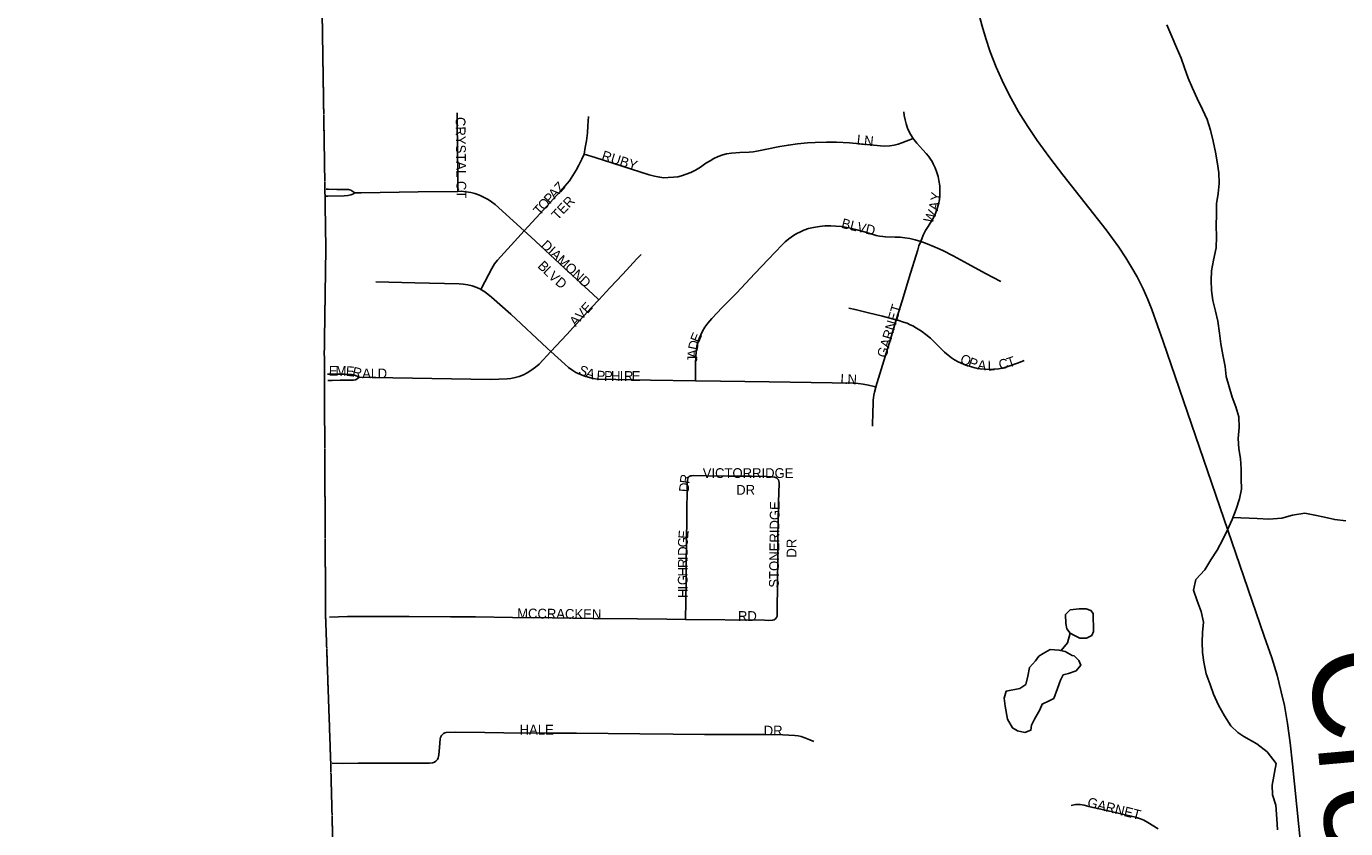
# Model space of a CAD drawing. Header units: feet. Extents: x 2113747 to 2516209, y 960708 to 1356798.
# Tile 130 of 206: x 2271826 to 2278579, y 1176686 to 1180789. Entities that reach past the tile are written whole.
import ezdxf

# ---------------------------------------------------------------- set-up
doc = ezdxf.new("R2010")
doc.units = ezdxf.units.FT
doc.header["$LTSCALE"] = 50
doc.header["$MEASUREMENT"] = 0
doc.linetypes.add('OhDOT_USTN3', pattern=[0.22, 0.165, -0.055])
doc.linetypes.add('rr2', pattern=[0])
for name, color, linetype in [('0_Xref', 7, 'Continuous'), ('GM_X_Adjacent_County', 251, 'OhDOT_USTN3'), ('GM_X_City_Street', 251, 'Continuous'), ('GM_X_City_Street_Text', 251, 'Continuous'), ('GM_X_County', 251, 'OhDOT_USTN3'), ('GM_X_Minor_Lake', 5, 'Continuous'), ('GM_X_Minor_River', 5, 'Continuous'), ('GM_X_Minor_River_Text', 5, 'Continuous'), ('GM_X_Rail_Line', 251, 'rr2')]:
    doc.layers.add(name, color=color, linetype=linetype)
doc.styles.add('Styledgn030', font='dgn030.shx')
doc.styles.add('Styledgn031', font='dgn031.shx')

# ---------------------------------------------------------------- blocks, each defined once
blk = doc.blocks.new('POR')
at = {"layer": 'GM_X_Adjacent_County', "flags": 128}
blk.add_lwpolyline([(2192629.9, 1167519.5), (2192631.2, 1170403.5), (2192632.8, 1173672.8), (2192633.8, 1175629.5), (2192671.1, 1181169.3), (2192669.3, 1184775.1), (2192667.8, 1187766.9), (2192660.9, 1188884.7), (2192638, 1192623.1), (2192637, 1192687), (2192624.5, 1194837.8), (2192737.6, 1194839.7), (2198605.6, 1194974.2), (2199009.7, 1194982.8), (2204631.8, 1195039.6), (2205347.9, 1195050.5), (2205386.6, 1195051.1), (2205910.4, 1195059.1), (2205996.9, 1195060.4), (2208466.7, 1195086.6), (2214754.4, 1195227), (2218436, 1195308), (2224284, 1195428.9), (2225752.4, 1195457.9), (2225462.4, 1195534.2), (2225401.5, 1195595.2), (2225364.4, 1195690.5), (2225385.6, 1195870.7), (2225422.7, 1195968.7), (2225454.5, 1196101.2), (2225555.1, 1196175.4), (2225730, 1196146.2), (2225936.7, 1196103.9), (2226103.6, 1195950.2), (2226196.3, 1195762.1), (2226318.2, 1195778), (2226413.6, 1195876), (2226477.1, 1196119.8), (2226432.1, 1196339.7), (2226254.6, 1196527.8), (2226111.5, 1196633.7), (2226016.1, 1196776.8), (2225706.3, 1197037.8), (2225597.5, 1197214), (2225541.9, 1197428.6), (2225549.8, 1197574.3), (2225533.9, 1197682.9), (2225510.1, 1197751.8), (2225433.3, 1197823.4), (2225319.3, 1197810.1), (2225163, 1197849.8), (2225022.6, 1197884.3), (2224866.2, 1197995.8), (2224773.6, 1198237.6), (2224766.2, 1198416.3), (2224818.6, 1198832.8), (2224831.8, 1198917.6), (2224868.9, 1199050.1), (2224916.6, 1199124.2), (2224988.2, 1199164), (2225078.2, 1199177.2), (2225210.7, 1199142.8), (2225361.7, 1199058), (2225454.5, 1198986.5), (2225541.9, 1198975.9), (2225626.7, 1199020.9), (2225653.2, 1199068.6), (2225634.6, 1199164), (2225576.3, 1199317.6), (2225558.1, 1199409.1), (2225502.1, 1199640.9), (2225359.1, 1199810.4), (2225210.7, 1199887.3), (2225033.2, 1199916.4), (2224903.4, 1199927), (2224733.8, 1199887.3), (2224588.1, 1199836.9), (2224426.5, 1199852.8), (2224304.6, 1199924.4), (2224140.3, 1200009.2), (2224033.1, 1200099.2), (2223933.7, 1200223.8), (2223870.1, 1200324.4), (2223843.6, 1200456.9), (2223875.4, 1200570.8), (2223989.3, 1200713.9), (2224135, 1200891.4), (2224264.9, 1201013.3), (2224315.2, 1201058.3), (2224325.8, 1201095.4), (2224307.2, 1201143.1), (2224270.1, 1201185.5), (2224190.7, 1201257), (2224050.2, 1201262.3), (2223875.4, 1201254.4), (2223719.1, 1201259.7), (2223624.4, 1201296.8), (2223554.8, 1201352.4), (2223464.7, 1201458.4), (2223422.3, 1201569.7), (2223427.6, 1201646.5), (2223462.1, 1201752.5), (2223552.1, 1201842.6), (2223692.6, 1201903.5), (2223840.9, 1201967.1), (2223893.9, 1201998.9), (2223939, 1202043.9), (2223962.8, 1202134), (2223909.8, 1202269.1), (2223851.5, 1202340.7), (2223774.7, 1202356.6), (2223692.6, 1202348.6), (2223578.6, 1202303.6), (2223491.2, 1202258.5), (2223382.6, 1202226.8), (2223303.1, 1202247.9), (2223247.5, 1202300.9), (2223215.7, 1202377.8), (2223197.1, 1202483.7), (2223244.8, 1202642.7), (2223353.4, 1202799), (2223454.1, 1202942.1), (2223462.1, 1203018.9), (2223462.1, 1203064), (2223390.5, 1203188.5), (2223235.7, 1203282.8), (2223181.3, 1203339.3), (2223130.4, 1203395.8), (2223116.3, 1203463.6), (2223153, 1203562.4), (2223226.5, 1203633.1), (2223288.6, 1203695.2), (2223316.9, 1203765.9), (2223297.1, 1203887.3), (2223251.9, 1203949.5), (2223175.6, 1203974.9), (2223085.2, 1203955.1), (2223006.1, 1203918.4), (2222935.5, 1203853.4), (2222850.7, 1203698), (2222740.6, 1203607.6), (2222675.6, 1203593.5), (2222616.2, 1203610.5), (2222559.7, 1203698), (2222463.7, 1204073.8), (2222458, 1204285.7), (2222497.6, 1204359.1), (2222596.5, 1204452.4), (2222805.5, 1204585.1), (2222929.8, 1204675.6), (2222992, 1204740.5), (2223006.1, 1204788.6), (2222972.2, 1204847.9), (2222910.1, 1204912.9), (2222760.3, 1204955.2), (2222599.3, 1204969.4), (2222480.6, 1205008.9), (2222404.4, 1205076.7), (2222263.1, 1205240.6), (2222181.2, 1205336.6), (2222079.5, 1205407.3), (2221966.5, 1205441.2), (2221881.7, 1205472.2), (2221797, 1205516.5), (2221703.7, 1205619.2), (2221630.3, 1205687), (2221562.5, 1205698.3), (2221463.6, 1205681.3), (2221311, 1205613.5), (2221195.2, 1205576.8), (2221070.9, 1205582.4), (2220859, 1205622), (2220743.2, 1205681.3), (2220576.5, 1205822.6), (2220455, 1205944), (2220302.4, 1206023.1), (2220181, 1206074), (2220090.6, 1206150.3), (2220048.2, 1206308.5), (2220039.7, 1206483.6), (2219974.7, 1206616.4), (2219935.2, 1206709.7), (2219898.5, 1206817), (2219906.9, 1206918.7), (2220005.8, 1207031.7), (2220152.7, 1207136.3), (2220291.1, 1207226.7), (2220373.1, 1207288.8), (2220421.9, 1207378.1), (2220410.9, 1207565.9), (2220407.2, 1207760.7), (2220339.7, 1208008), (2220291, 1208255.3), (2220324.8, 1208431.4), (2220444.6, 1208768.6), (2220470.9, 1208944.7), (2220422.2, 1209154.5), (2220328.5, 1209281.8), (2220103.7, 1209491.7), (2219826.5, 1209709), (2219691.6, 1209851.3), (2219429.3, 1210203.5), (2219283.2, 1210473.3), (2219245.7, 1210694.3), (2219320.7, 1211065.2), (2219356.9, 1211201.2), (2219410.6, 1211402.4), (2219451.8, 1211743.4), (2219388.1, 1211971.9), (2219215.8, 1212230.4), (2219028.4, 1212466.5), (2218661.3, 1212777.4), (2218365.3, 1213088.4), (2218207.9, 1213346.9), (2218114.2, 1213710.3), (2218088, 1214032.6), (2218118, 1214403.5), (2218200.4, 1214647), (2218372.8, 1214973), (2218440.2, 1215096.6), (2218541.4, 1215411.3), (2218635, 1215696.1), (2218743.7, 1215898.4), (2218886.1, 1216149.4), (2219047.2, 1216370.4), (2219095.9, 1216516.6), (2219144.6, 1216741.4), (2219144.6, 1216921.2), (2219118.3, 1217142.2), (2219133.3, 1217333.3), (2219144.6, 1217520.7), (2219065.9, 1217816.6), (2219058.4, 1218048.9), (2219054.6, 1218326.2), (2219075.1, 1218515), (2219103.6, 1218655.5), (2219090, 1218753.5), (2219032.2, 1218921.9), (2218878.6, 1219180.4), (2218788.6, 1219296.6), (2218691.2, 1219360.2), (2218575.1, 1219379), (2218297.8, 1219382.7), (2217968.1, 1219292.8), (2217739.6, 1219274.1), (2217544.8, 1219307.8), (2217436.1, 1219296.6), (2217237.5, 1219296.6), (2217140.1, 1219345.3), (2217039, 1219457.7), (2216781, 1219756.6), (2216623.1, 1220057.1), (2216570, 1220251), (2216533.2, 1220570.4), (2216540.7, 1220686.5), (2216551.9, 1220843.9), (2216668.1, 1220915.1), (2216847.9, 1220915.1), (2217027.7, 1220836.4), (2217394.9, 1220686.5), (2217522.3, 1220769), (2217675.9, 1220956.3), (2217732.1, 1221094.9), (2217720.9, 1221244.8), (2217683.4, 1221394.7), (2217559.6, 1221466.3), (2217447.4, 1221394.7), (2217323.7, 1221398.4), (2217147.6, 1221465.8), (2216990.3, 1221615.7), (2216922.8, 1221671.9), (2216776.7, 1221754.3), (2216638.1, 1221784.3), (2216499.5, 1221758.1), (2216364.6, 1221701.9), (2216282.2, 1221679.4), (2216188.5, 1221761.8), (2216154.8, 1221904.2), (2216195, 1221993.3), (2217854.6, 1222013.8), (2218902.3, 1222026.2), (2221110.2, 1222044.8), (2224969.7, 1222054.4), (2226270.9, 1222054.4), (2227184.2, 1222047.2), (2228798.4, 1222028), (2230481.2, 1221983), (2231335, 1221970.9), (2233013.3, 1221964.2), (2233375.5, 1221985.7), (2235298.9, 1222030.3), (2235886, 1222018.9), (2238008.6, 1221951.6), (2239797.9, 1221947.1), (2240042.3, 1221946.5), (2240473.1, 1221945.4), (2240926.8, 1221944.3), (2242478.9, 1221940.4), (2243220.1, 1221938.8), (2246206.9, 1221908.5), (2259652.5, 1221764.6), (2265464.6, 1221710.9), (2271661.6, 1221657), (2271878.3, 1221655.1), (2272245.5, 1221652), (2272941.3, 1221646.2), (2272946, 1221095.4), (2272949.1, 1220734.4), (2272952.1, 1220381.2), (2272955.4, 1219996), (2272959.4, 1219526.6), (2272961.9, 1219224.8), (2272968.2, 1218487.3), (2272977.4, 1217406), (2272974.8, 1216501), (2272990.9, 1215563.4), (2273071.2, 1206556.1), (2273192.8, 1198453.5), (2273152, 1195400.2), (2273227.8, 1192712.3), (2273176, 1191452.9), (2273163.7, 1190519), (2273216.2, 1187364.3), (2273321.3, 1182083.5), (2273359.1, 1179653.6), (2273351.3, 1179125), (2273357.7, 1177775.8), (2273384.1, 1177023.3), (2273394.3, 1176620.2), (2273391.7, 1176176.2), (2273414.8, 1174719.8), (2273428, 1173103.9), (2273425.8, 1173043.6), (2273462.1, 1168895.5), (2273464.5, 1168621), (2273485.8, 1167056), (2273539.3, 1163371.7), (2273559.6, 1160545.6), (2273585.4, 1158808.2), (2273596.3, 1155295.4), (2273631.6, 1150488), (2273636.5, 1149823), (2273644.5, 1148717.3), (2273648.4, 1148193.1), (2273652, 1147705.5), (2273706.6, 1144116.6), (2273707.6, 1143905.8), (2273727.1, 1137671.6), (2273735.1, 1134958.5), (2273761.9, 1131307.3), (2273776.3, 1128907.7), (2273781.7, 1128012.6), (2273782.4, 1127896.3), (2273784.2, 1127598.8), (2273791.5, 1126394.8), (2273793.6, 1126045), (2273794.2, 1125937.8), (2273799.7, 1125028), (2273809.4, 1124393.2), (2273866, 1121326.5), (2273859.4, 1119169.8), (2273876.6, 1118816.7), (2273877.6, 1116829.3), (2273844.6, 1115019.5), (2273847.8, 1114656.2), (2273851, 1114280.8), (2273852.3, 1114201.4), (2273856.5, 1113636.4), (2273857.2, 1113574.9), (2273859.5, 1113280.7), (2273861.4, 1113068.9), (2273868, 1112293.9), (2273872.2, 1111793.8), (2273877.5, 1111173.5), (2273881.1, 1110747.6), (2273883.9, 1110420.3), (2273884.8, 1110318.2), (2273888.6, 1109866.3), (2273890, 1109707.5), (2273891.8, 1109492.1), (2273890.4, 1108659.3), (2273894.8, 1107881.1), (2273927.6, 1105260.2), (2273922.8, 1103968.8), (2273943.7, 1101977.2), (2274002.6, 1096381.5), (2274018.6, 1094549.4), (2274044.9, 1093010.2), (2274048.7, 1092052.6), (2274067.2, 1090515.4), (2273842.4, 1090510.7), (2272585.3, 1090487.3), (2271751, 1090471.4), (2270733.1, 1090435.2), (2268200, 1090404.7), (2267777.9, 1090417.9), (2267760.3, 1089303.9), (2267673.8, 1087761.6), (2267628.1, 1085889.8), (2267594, 1084591.7), (2267582.7, 1084034.8), (2267570.3, 1083741), (2267407.2, 1076550.8), (2267310.2, 1072879), (2267224, 1068545.6), (2267218.3, 1067679.9), (2267123.1, 1064546.5), (2267119.1, 1064405.2), (2267104.5, 1064277.9), (2267008.7, 1060529.1), (2266029.7, 1060557.9), (2264763.9, 1060590.1), (2264178.8, 1060604.7), (2263522.7, 1060622.5), (2262904.9, 1060648.5), (2262577.6, 1060658), (2262494, 1060660.5), (2262467.7, 1060661.6), (2262069.3, 1060670.2), (2259905, 1060723.2), (2259350.2, 1060738.4), (2254917, 1060859.8), (2252021.6, 1060939.2), (2251064.1, 1060965.4), (2247613.1, 1061077.2), (2245772.7, 1061157), (2240478.8, 1061338.5), (2240258.8, 1061346.5), (2239174.2, 1061389.9), (2237828.1, 1061435.5), (2234872.6, 1061543.7), (2228637.7, 1061772), (2226856.4, 1061837.2), (2226221.3, 1061860.2), (2224371, 1061928), (2218716.2, 1062135.2), (2216024.1, 1062233.7), (2214252.3, 1062298.5), (2212077.5, 1062441.6), (2210447.7, 1062486), (2205425.9, 1062621.2), (2204591.8, 1062651.7), (2204074.2, 1062670.6), (2204061.3, 1063896.1), (2204018.7, 1067962.2), (2204017.8, 1068050.4), (2203986, 1071081.2), (2203969.1, 1073268.3), (2203919.7, 1078642.6), (2203897.5, 1079534.1), (2203924.1, 1083121.6), (2203902.3, 1084169), (2203923.9, 1085136.9), (2203915.9, 1085866.3), (2203909.3, 1086297.6), (2203904.8, 1086751.9), (2203874, 1089335.2), (2203868.8, 1089766.1), (2203327, 1089754.3), (2199689.1, 1089719.7), (2199501.9, 1089724.5), (2198608.4, 1089725.7), (2198226.9, 1089714.9), (2197797.6, 1089712.6), (2197121.5, 1089708), (2195423.4, 1089702.7), (2195255.6, 1089694.6), (2194546.9, 1089678.2), (2193306.3, 1089676.1), (2192605.8, 1089671.9), (2192619.6, 1092103.3), (2192625.3, 1092537.8), (2192655.8, 1094119.7), (2192658.9, 1095336.3), (2192658, 1095922.6), (2192588.6, 1099321.9), (2192674.5, 1103192.8), (2192654.8, 1107795.5), (2192654.1, 1108034.1), (2192653, 1108439.7), (2192666.1, 1108661.5), (2192655.7, 1108900), (2192656.8, 1109082.6), (2192653.9, 1109924.3), (2192636.4, 1110046.8), (2192644.4, 1110728.7), (2192636.8, 1111737.7), (2192634.1, 1112042.6), (2192629.5, 1112563.6), (2192567, 1113876.2), (2192570.8, 1115766.5), (2192562.7, 1116200.3), (2192562.2, 1116521.2), (2192561.7, 1116842), (2192568.4, 1119398.8), (2192556.7, 1120002.2), (2192551.5, 1123337.2), (2192552.2, 1123393.2), (2192559.7, 1126775.7), (2192557.3, 1127768), (2192541.4, 1130026.9), (2192543.4, 1132645.5), (2192543.5, 1135846.7), (2192542.4, 1136084.5), (2192539.5, 1136744.2), (2192530.1, 1137575), (2192539.4, 1140482.2), (2192538.9, 1143380.8), (2192552.3, 1147211.2), (2192555.8, 1148675.9), (2192557.2, 1148924), (2192558, 1149453.5), (2192561.9, 1150576.9), (2192568.8, 1152460.6), (2192570.2, 1152862.8), (2192571.3, 1153175.8), (2192574.9, 1154176.3), (2192587.8, 1155252.3), (2192594.1, 1158494.9), (2192604.3, 1162456.4), (2192620.3, 1166969.1), (2192629.9, 1167519.5)], dxfattribs=at)
at = {"layer": 'GM_X_City_Street', "flags": 128}
for points in [[(2276365, 1180216), (2276354, 1180233.8), (2276346.4, 1180246.7), (2276337, 1180267.8), (2276329.2, 1180290.1), (2276324.1, 1180310.6), (2276320.1, 1180332.6), (2276318.2, 1180352.5)], [(2274035.5, 1179944.9), (2274035.3, 1179962.5), (2274034.6, 1180027.5), (2274032.9, 1180168.8), (2274031.5, 1180294.5), (2274031.6, 1180347)], [(2274680.9, 1180135.4), (2274686.8, 1180169.9), (2274692.7, 1180203.2), (2274697.6, 1180244.6), (2274700.5, 1180280.7), (2274703.1, 1180328.2)], [(2274680.9, 1180135.4), (2274737.2, 1180117.5), (2275013.3, 1180030.2), (2275041.8, 1180022.6), (2275068.2, 1180017.2), (2275090, 1180014.7), (2275111.6, 1180015.3), (2275138.2, 1180016.7), (2275161, 1180019.9), (2275179.9, 1180025.1), (2275203, 1180032.3), (2275227.4, 1180042), (2275251.6, 1180054.1), (2275276.3, 1180068.7), (2275303.9, 1180088.7), (2275325.8, 1180101.9), (2275345.8, 1180113.3), (2275367.5, 1180122.7), (2275390.7, 1180131.2), (2275410.5, 1180137), (2275434.8, 1180140.7), (2275478.9, 1180144.2), (2275526.2, 1180145.3), (2275546.6, 1180147.4), (2275565.5, 1180150.7), (2275607.4, 1180159.5), (2275682.5, 1180173.6), (2275727.1, 1180181.9), (2275772.7, 1180187.7), (2275823.7, 1180192.6), (2275863.9, 1180194.8), (2275921.6, 1180197), (2275973.3, 1180196.1), (2276039.1, 1180193.6), (2276199, 1180177.4), (2276220.8, 1180176.4), (2276245.6, 1180178.4), (2276268.4, 1180181.6), (2276288.3, 1180186.3), (2276308.1, 1180192.7), (2276330.3, 1180201.1), (2276365, 1180216)], [(2276403.8, 1179688.6), (2276417.1, 1179721.6), (2276428.6, 1179743.9), (2276442.1, 1179765.9), (2276466.2, 1179804.8), (2276474.1, 1179819.2), (2276482, 1179837.2), (2276489, 1179857.2), (2276495.5, 1179879.1), (2276500.1, 1179903.5), (2276502, 1179928), (2276502.7, 1179951.9), (2276501.1, 1179973.9), (2276497.6, 1180000.1), (2276493.1, 1180020.8), (2276486.6, 1180042.2), (2276478.2, 1180064.5), (2276467.7, 1180086.1), (2276461.9, 1180097.1), (2276454.2, 1180109.5), (2276443.2, 1180125), (2276431.4, 1180138.7), (2276415.3, 1180157.5), (2276399.2, 1180174), (2276383.4, 1180191.4), (2276370, 1180207.9), (2276365, 1180216)], [(2274374.4, 1179743.4), (2274456, 1179831.3), (2274559.2, 1179943.7), (2274583.1, 1179971.3), (2274605.9, 1179999.3), (2274623.5, 1180025.4), (2274640.5, 1180053.4), (2274654.2, 1180078.8), (2274669.2, 1180110), (2274680.9, 1180135.4)], [(2273360.4, 1179955.7), (2273372.9, 1179955.5), (2273415.3, 1179954.8), (2273443.2, 1179954.4), (2273464.1, 1179954.1), (2273475.6, 1179953.6), (2273486.5, 1179951), (2273497.4, 1179944.5), (2273507.8, 1179936.6)], [(2273360.8, 1179920.1), (2273364.9, 1179920.2), (2273369, 1179920.3), (2273453.4, 1179922.2), (2273471.9, 1179923.5), (2273486.9, 1179926.7), (2273496.5, 1179930.6), (2273507.8, 1179936.6)], [(2273507.8, 1179936.6), (2273539.5, 1179937), (2273831.6, 1179942.8), (2274035.5, 1179944.9)], [(2274035.5, 1179944.9), (2274051.8, 1179945.1), (2274076.6, 1179943.2), (2274101.3, 1179938.7), (2274120.9, 1179933.5), (2274145, 1179925), (2274169.8, 1179913.9), (2274190.8, 1179903.1), (2274207.5, 1179891.7), (2274226.5, 1179878.5), (2274374.4, 1179743.4)], [(2275251.3, 1178975.8), (2275251, 1179006.9), (2275250.7, 1179063.1), (2275252.4, 1179098.3), (2275254, 1179123.7), (2275258.7, 1179152.8), (2275262.9, 1179171), (2275270.1, 1179193), (2275278.8, 1179211.8), (2275287.7, 1179230), (2275299.3, 1179249.6), (2275314.2, 1179270.7), (2275335.2, 1179294.8), (2275387, 1179350.4), (2275460.9, 1179424.5), (2275555.1, 1179524.8), (2275623.4, 1179596.4), (2275695.1, 1179671.6), (2275710.7, 1179686), (2275729.2, 1179701.3), (2275753.5, 1179719.6), (2275770.4, 1179729.6), (2275788.2, 1179738.7), (2275806.5, 1179746.5), (2275829.9, 1179754.3), (2275856, 1179760.8), (2275886.1, 1179765.9), (2275913.8, 1179768.1), (2275944.4, 1179768.8), (2275969.3, 1179767.3), (2275999.2, 1179765.1), (2276036.2, 1179759), (2276070.9, 1179750.7), (2276110.2, 1179739.9), (2276160.8, 1179724.6), (2276176.5, 1179719.4), (2276193.1, 1179715.5), (2276209.5, 1179713.3), (2276223.8, 1179712.9), (2276273.7, 1179711.5), (2276298, 1179710.2), (2276322.2, 1179708), (2276347.5, 1179704.1), (2276376.2, 1179697.3), (2276403.8, 1179688.6)], [(2274152.3, 1179443.4), (2274155.8, 1179450.1), (2274208.4, 1179551.1), (2274222.1, 1179573.5), (2274238, 1179593.5), (2274341.3, 1179707.3), (2274374.4, 1179743.4)], [(2274374.4, 1179743.4), (2274408.2, 1179712.4), (2274581.3, 1179551.9), (2274726, 1179418.7), (2274753.2, 1179393.2), (2274756.4, 1179390.2)], [(2276279.2, 1179288.1), (2276309, 1179385.6), (2276352.3, 1179527.1), (2276380.3, 1179618.4), (2276388.5, 1179645.3), (2276395.2, 1179666.1), (2276403.8, 1179688.6)], [(2276403.8, 1179688.6), (2276428.8, 1179680.8), (2276478, 1179659.9), (2276517.3, 1179642), (2276569.4, 1179615), (2276646, 1179574.3), (2276736.1, 1179525.5), (2276813.3, 1179483.7)], [(2274756.4, 1179390.2), (2274813.3, 1179451), (2274878.5, 1179520.6), (2274951.8, 1179599), (2274972.6, 1179621.2)], [(2273614.4, 1179481.9), (2273814.2, 1179477.3), (2274040.8, 1179472.3), (2274062.4, 1179470.5), (2274085.4, 1179467.7), (2274108.1, 1179461.9), (2274131.9, 1179452.7), (2274151.2, 1179444), (2274152.3, 1179443.4)], [(2274152.3, 1179443.4), (2274167.8, 1179434.5), (2274188.3, 1179419.9), (2274207.7, 1179404.4), (2274305.3, 1179316.3), (2274492.6, 1179142.2), (2274510.7, 1179125.7)], [(2274510.7, 1179125.7), (2274592.2, 1179213.3), (2274641.2, 1179266.1), (2274719.3, 1179350.5), (2274756.4, 1179390.2)], [(2276036.1, 1179348.3), (2276067.9, 1179340.5), (2276137.5, 1179323.5), (2276208, 1179306.2), (2276279.2, 1179288.1)], [(2276174.3, 1178945.7), (2276248.8, 1179188.8), (2276279.2, 1179288.1)], [(2276279.2, 1179288.1), (2276287.4, 1179286.1), (2276315.8, 1179276.7), (2276334.1, 1179270.1), (2276350.2, 1179263.1), (2276363.2, 1179257), (2276382.5, 1179245.8), (2276407.5, 1179230.1), (2276430.8, 1179213.1), (2276453.5, 1179193.6), (2276469.2, 1179178.3), (2276525.1, 1179122.4), (2276543.8, 1179107.1), (2276561.6, 1179093.3), (2276577.6, 1179083.2), (2276595.4, 1179073.7), (2276608.2, 1179067.6), (2276625.8, 1179059.3), (2276643.6, 1179053.3), (2276658, 1179048.7), (2276680.5, 1179042.8), (2276707.5, 1179037.6), (2276732.2, 1179035.4), (2276756.5, 1179034.2), (2276776.9, 1179034.9), (2276803.1, 1179037.7), (2276823.2, 1179041.1), (2276834.3, 1179043.6), (2276850.3, 1179048.4), (2276904.2, 1179067.4), (2276934.1, 1179079.2)], [(2273529.1, 1178993.8), (2273702.7, 1178992), (2274202.2, 1178983.1), (2274286.9, 1178986.6), (2274306.4, 1178988.3), (2274328.5, 1178992.2), (2274348.6, 1178998), (2274370.2, 1179007.1), (2274390.2, 1179016.7), (2274408.7, 1179028), (2274432.8, 1179045.5), (2274451.1, 1179061.6), (2274510.7, 1179125.7)], [(2274510.7, 1179125.7), (2274581.7, 1179060.4), (2274601.9, 1179043.5), (2274622.6, 1179028.5), (2274639.1, 1179018.8), (2274662.1, 1179007.5), (2274684, 1178999.6), (2274702.6, 1178994), (2274726.7, 1178987.8), (2274749.6, 1178984.7), (2274844.2, 1178981.9), (2275021.5, 1178979.1), (2275251.3, 1178975.8)], [(2273368.3, 1179009.6), (2273374.1, 1179009.6), (2273455.7, 1179010.6), (2273473.1, 1179009.1), (2273490, 1179008.3), (2273506.1, 1179005.2), (2273519.1, 1179000), (2273529.1, 1178993.8)], [(2273368.5, 1178977.5), (2273391, 1178978), (2273432.7, 1178978.8), (2273455.7, 1178978.6), (2273481.3, 1178978.7), (2273500, 1178978.7), (2273510.9, 1178981.8), (2273520, 1178986.6), (2273529.1, 1178993.8)], [(2275251.3, 1178975.8), (2275379.3, 1178974), (2275628.4, 1178970.4), (2276057.6, 1178963.7), (2276083.9, 1178961.8), (2276110.2, 1178958.7), (2276136.6, 1178953.9), (2276165.9, 1178947.4), (2276174.3, 1178945.7)], [(2276157.4, 1178743.9), (2276158.7, 1178819.3), (2276159.9, 1178854.1), (2276160.9, 1178876.6), (2276162.4, 1178889.6), (2276164.4, 1178902.5), (2276167.2, 1178918.2), (2276173.8, 1178943.8), (2276174.3, 1178945.7)], [(2275199.8, 1177755.3), (2275200, 1177763.1), (2275202.1, 1177840.9), (2275203.4, 1177958.7), (2275204.3, 1178033.3), (2275205.7, 1178154.4), (2275206.9, 1178275.6), (2275208.4, 1178452.3), (2275209.8, 1178467.5), (2275211.3, 1178474.2), (2275214.1, 1178481), (2275219.3, 1178487.1)], [(2275219.3, 1178487.1), (2275224.9, 1178489.7), (2275231.4, 1178490.5), (2275240.3, 1178490.9), (2275308.6, 1178489.7), (2275419.6, 1178488.9), (2275537.3, 1178487.5), (2275615.8, 1178485.9), (2275629.7, 1178485.6), (2275641, 1178484.7), (2275655.7, 1178482.5), (2275665.9, 1178479.6)], [(2275661.3, 1177759.4), (2275666.2, 1177765.3), (2275668.9, 1177772.5), (2275669.5, 1177779.5), (2275671.5, 1177958.8), (2275672.3, 1178057), (2275673.3, 1178184.6), (2275673.7, 1178250.1), (2275676.8, 1178354.9), (2275679.1, 1178452), (2275677.4, 1178463.4), (2275675.3, 1178469.1), (2275671.8, 1178474.7), (2275665.9, 1178479.6)], [(2273378.4, 1177767.8), (2273470.1, 1177770.5), (2273785.7, 1177770.1), (2273996.9, 1177768.8), (2274125.5, 1177768.1), (2274315.3, 1177766), (2274519.8, 1177763.7), (2274725.7, 1177760.1), (2274954.6, 1177758), (2275105.3, 1177756.2), (2275199.8, 1177755.3)], [(2275199.8, 1177755.3), (2275603.9, 1177751.2), (2275624.2, 1177750.4), (2275646.1, 1177751.5), (2275654.5, 1177754.3), (2275661.3, 1177759.4)], [(2273391.3, 1177019.6), (2273445.5, 1177018.9), (2273524.9, 1177019.6), (2273684.5, 1177020.7), (2273751.6, 1177020.4), (2273890, 1177019.8), (2273904.7, 1177022), (2273915, 1177025.9), (2273922.8, 1177030.7), (2273930.1, 1177038.6), (2273934, 1177047.4), (2273936.5, 1177054.7), (2273937.8, 1177063.1), (2273941.1, 1177101.3), (2273944.7, 1177144.8), (2273946.8, 1177151.9), (2273950.7, 1177161.7), (2273955.6, 1177167), (2273961, 1177172.6), (2273967.8, 1177175.8), (2273974.9, 1177177.8), (2274024.1, 1177178.6), (2274172.5, 1177176.9), (2274270.5, 1177175.8), (2274496.1, 1177174), (2274642.7, 1177173.3), (2274967, 1177170), (2275137.3, 1177167.9), (2275298, 1177166.7), (2275602.4, 1177166.3), (2275697.7, 1177165.5), (2275760, 1177161.9), (2275776, 1177160.1), (2275791.6, 1177157.5), (2275811.2, 1177150.3), (2275835.9, 1177139.9), (2275857.4, 1177130.8)], [(2277619.8, 1176685), (2277567.2, 1176717.6), (2277546.7, 1176728.2), (2277528.6, 1176735.6), (2277504.2, 1176743.9), (2277481.6, 1176749.5), (2277363.5, 1176776.1), (2277265.4, 1176798.7), (2277241.5, 1176804.8), (2277230.2, 1176807.4), (2277219.8, 1176808.7), (2277207.2, 1176809.1), (2277195.9, 1176808.3), (2277173.7, 1176804.4)]]:
    blk.add_lwpolyline(points, dxfattribs=at)
at = {"layer": 'GM_X_County', "flags": 128}
blk.add_lwpolyline([(2353397.3, 1222450.6), (2356857.8, 1222526.2), (2358764.2, 1222567.9), (2364179.8, 1222723), (2365829.3, 1222755.4), (2369644.5, 1222836), (2372194.3, 1222881.1), (2374472.3, 1222923.6), (2379690, 1223029.2), (2379735.3, 1219825.9), (2379742.5, 1219374.1), (2379833.5, 1216178.2), (2380013.7, 1209139.3), (2380002.9, 1203412.7), (2380022.1, 1202248.7), (2380179.5, 1195355.7), (2380181.1, 1194352.1), (2380358.7, 1187411.8), (2380412.2, 1186569.4), (2380419, 1184192.9), (2380463.4, 1181822.8), (2380682.1, 1170162.6), (2380745.6, 1166807.5), (2380770.9, 1165044.4), (2380823.5, 1161381.7), (2380824.4, 1161039), (2380878.4, 1157551.6), (2380892.1, 1156694), (2381025.8, 1152330.2), (2381034.1, 1152022.9), (2381157.7, 1145149.6), (2381235.2, 1140057.3), (2381268.9, 1137567.7), (2381333.6, 1132856.3), (2381336.2, 1132676.3), (2381342.7, 1132209.7), (2381380.2, 1130882.5), (2381387.9, 1130504.3), (2381408.6, 1129490.6), (2381421.5, 1128859.1), (2381523.9, 1123852.6), (2381544, 1122871.8), (2381624.1, 1118858), (2381679.2, 1116097), (2382044.1, 1104151.5), (2382074.4, 1096083.3), (2382125.5, 1091786.6), (2380307.4, 1091765.7), (2379220.6, 1091753.5), (2378988.2, 1091750.9), (2374063.3, 1091695.8), (2368828.8, 1091636.7), (2365146.5, 1091594.1), (2364291.2, 1091584.2), (2363494.4, 1091575), (2360810.6, 1091544.4), (2360599, 1091542), (2358847.6, 1091522.2), (2355371.4, 1091476.5), (2352195.1, 1091434.8), (2348514, 1091386.5), (2345660.7, 1091348.1), (2342696.5, 1091308), (2341798.6, 1091295.9), (2335156.9, 1091206), (2333215.9, 1091179.6), (2331836.7, 1091160.8), (2328725.2, 1091118.3), (2328614.6, 1091116.8), (2326938, 1091094), (2326731.9, 1091091.2), (2324107.7, 1091055.6), (2318106.7, 1090974.3), (2313863.2, 1090916.7), (2307056.5, 1090902.7), (2301402.5, 1090840.2), (2299895.2, 1090830.9), (2299145.4, 1090827), (2298147.3, 1090820), (2294564.9, 1090799.7), (2294189.7, 1090794.9), (2291695.4, 1090779.5), (2287536.2, 1090732.9), (2283974.2, 1090692.1), (2281183.7, 1090660.2), (2280571.3, 1090645.8), (2279736.9, 1090638.3), (2276110.5, 1090564), (2275964.5, 1090560.6), (2275353.8, 1090543.6), (2275299.8, 1090544.7), (2274067.2, 1090515.4), (2274048.7, 1092052.6), (2274044.9, 1093010.2), (2274018.6, 1094549.4), (2274002.6, 1096381.5), (2273943.7, 1101977.2), (2273922.8, 1103968.8), (2273927.6, 1105260.2), (2273894.8, 1107881.1), (2273890.4, 1108659.3), (2273891.8, 1109492.1), (2273890, 1109707.5), (2273888.6, 1109866.3), (2273884.8, 1110318.2), (2273883.9, 1110420.3), (2273881.1, 1110747.6), (2273877.5, 1111173.5), (2273872.2, 1111793.8), (2273868, 1112293.9), (2273861.4, 1113068.9), (2273859.5, 1113280.7), (2273857.2, 1113574.9), (2273856.5, 1113636.4), (2273852.3, 1114201.4), (2273851, 1114280.8), (2273847.8, 1114656.2), (2273844.6, 1115019.5), (2273877.6, 1116829.3), (2273876.6, 1118816.7), (2273859.4, 1119169.8), (2273866, 1121326.5), (2273809.4, 1124393.2), (2273799.7, 1125028), (2273794.2, 1125937.8), (2273793.6, 1126045), (2273791.5, 1126394.8), (2273784.2, 1127598.8), (2273782.4, 1127896.3), (2273781.7, 1128012.6), (2273776.3, 1128907.7), (2273761.9, 1131307.3), (2273735.1, 1134958.5), (2273727.1, 1137671.6), (2273707.6, 1143905.8), (2273706.6, 1144116.6), (2273652, 1147705.5), (2273648.4, 1148193.1), (2273644.5, 1148717.3), (2273636.5, 1149823), (2273631.6, 1150488), (2273596.3, 1155295.4), (2273585.4, 1158808.2), (2273559.6, 1160545.6), (2273539.3, 1163371.7), (2273485.8, 1167056), (2273464.5, 1168621), (2273462.1, 1168895.5), (2273425.8, 1173043.6), (2273428, 1173103.9), (2273414.8, 1174719.8), (2273391.7, 1176176.2), (2273394.3, 1176620.2), (2273384.1, 1177023.3), (2273357.7, 1177775.8), (2273351.3, 1179125), (2273359.1, 1179653.6), (2273321.3, 1182083.5), (2273216.2, 1187364.3), (2273163.7, 1190519), (2273176, 1191452.9), (2273227.8, 1192712.3), (2273152, 1195400.2), (2273192.8, 1198453.5), (2273071.2, 1206556.1), (2272990.9, 1215563.4), (2272974.8, 1216501), (2272977.4, 1217406), (2272968.2, 1218487.3), (2272961.9, 1219224.8), (2272959.4, 1219526.6), (2272955.4, 1219996), (2272952.1, 1220381.2), (2272949.1, 1220734.4), (2272946, 1221095.4), (2272941.3, 1221646.2), (2274225.6, 1221624.2), (2276583.5, 1221584), (2279435.7, 1221566.7), (2287284, 1221585.8), (2287633.6, 1221586.7), (2288155.2, 1221588), (2289132.5, 1221589), (2291838.4, 1221591.7), (2294723.8, 1221588), (2295595.2, 1221590.6), (2298613, 1221604.6), (2299175.1, 1221608.8), (2303374.4, 1221676), (2308425.8, 1221766), (2313088.3, 1221841.3), (2315599.9, 1221874.5), (2319071, 1221920.3), (2326583.9, 1222060.9), (2327982.2, 1222075.8), (2333341.1, 1222132.7), (2335681.5, 1222157.3), (2338510.3, 1222201), (2341238.8, 1222244.5), (2343737.4, 1222286.4), (2344323.7, 1222288.3), (2349299.7, 1222361.1), (2350843.4, 1222394.8), (2353397.3, 1222450.6)], dxfattribs=at)
at = {"layer": 'GM_X_Minor_Lake'}
for p, q in [((2277289.2, 1177693.2), (2277287.1, 1177785.3)), ((2277085.4, 1177350.8), (2277103.4, 1177402.9))]:
    blk.add_line(p, q, dxfattribs=at)
at = {"layer": 'GM_X_Minor_Lake', "flags": 128}
for points in [[(2277287.1, 1177785.3), (2277275.1, 1177801.3), (2277251.1, 1177809.3), (2277215.2, 1177809.3), (2277169.2, 1177805.3), (2277145.2, 1177781.3), (2277147.3, 1177735.2), (2277151.3, 1177707.2), (2277169.3, 1177685.2), (2277191.2, 1177673.2), (2277219.2, 1177659.2), (2277253.2, 1177659.2), (2277279.2, 1177673.2), (2277289.2, 1177693.2)], [(2277103.4, 1177402.9), (2277119.4, 1177444.9), (2277133.4, 1177473), (2277161.3, 1177479), (2277199.3, 1177493), (2277223.3, 1177521), (2277213.3, 1177545.1), (2277189.3, 1177569.1), (2277179.3, 1177571.1), (2277143.3, 1177591.1), (2277111.3, 1177599.1), (2277067.4, 1177601.1), (2277031.4, 1177581.1), (2277009.4, 1177567), (2276991.4, 1177543), (2276961.5, 1177509), (2276951.5, 1177464.9), (2276941.5, 1177422.9), (2276911.5, 1177402.8), (2276841.6, 1177388.8), (2276831.6, 1177352.8), (2276835.6, 1177312.7), (2276847.7, 1177244.7), (2276873.7, 1177200.6), (2276899.6, 1177186.6), (2276937.6, 1177176.6), (2276967.6, 1177188.6), (2276971.6, 1177214.7), (2276985.6, 1177244.7), (2277013.5, 1177292.8), (2277025.5, 1177322.8), (2277061.5, 1177338.8), (2277085.4, 1177350.8)]]:
    blk.add_lwpolyline(points, dxfattribs=at)
at = {"layer": 'GM_X_Minor_River', "flags": 128}
for points in [[(2277663.6, 1180796.4), (2277689.6, 1180736.4), (2277713.6, 1180680.3), (2277737.6, 1180626.3), (2277753.6, 1180576.2), (2277773.7, 1180524.2), (2277795.7, 1180472.1)], [(2278125.8, 1178271.1), (2278185.8, 1178267.6), (2278251.7, 1178274.1), (2278307.5, 1178288.5), (2278369.4, 1178299), (2278421.4, 1178289.4), (2278471.5, 1178277.8), (2278523.5, 1178266.2), (2278579.5, 1178260.6)], [(2277795.7, 1180472.1), (2277819.7, 1180420.1), (2277845.7, 1180364), (2277869.7, 1180312), (2277887.7, 1180257.9), (2277901.7, 1180201.9), (2277913.7, 1180145.8), (2277921.7, 1180095.8), (2277929.8, 1180039.7), (2277931.8, 1179985.7), (2277925.8, 1179933.6), (2277917.8, 1179881.6), (2277917.9, 1179827.5), (2277915.9, 1179769.4), (2277917.9, 1179713.4), (2277915.9, 1179655.3), (2277902, 1179593.3), (2277892, 1179539.2), (2277890, 1179489.1), (2277892, 1179437.1), (2277900.1, 1179387.1), (2277912.1, 1179333), (2277924.1, 1179280.9), (2277934.1, 1179218.9), (2277940.1, 1179164.8), (2277950.1, 1179108.8), (2277962.2, 1179048.7), (2277968.2, 1178998.7), (2277982.2, 1178944.6), (2277998.2, 1178892.6), (2278016.2, 1178842.5), (2278032.2, 1178792.5), (2278034.2, 1178736.4), (2278028.3, 1178680.4), (2278032.3, 1178628.3), (2278040.3, 1178578.3), (2278044.3, 1178524.2), (2278044.3, 1178474.2), (2278046.4, 1178422.1), (2278036.4, 1178372.1), (2278018.4, 1178320), (2277998.4, 1178265.9), (2277974.5, 1178213.9), (2277950.5, 1178163.8), (2277920.6, 1178109.8), (2277888.6, 1178059.7), (2277858.7, 1178009.7), (2277812.7, 1177959.6), (2277800.7, 1177905.5), (2277818.7, 1177851.5), (2277838.8, 1177795.4), (2277850.8, 1177741.4), (2277846.8, 1177689.3), (2277844.8, 1177639.3), (2277846.8, 1177587.2), (2277852.9, 1177537.2), (2277864.9, 1177477.1), (2277884.9, 1177423.1), (2277902.9, 1177373), (2277928.9, 1177317), (2277958.9, 1177262.9), (2277990.9, 1177210.9), (2278026.7, 1177176.9), (2278057.3, 1177157.3), (2278123.8, 1177119.1)], [(2278002.4, 1178276.6), (2278125.8, 1178271.1)], [(2277169.3, 1177685.2), (2277155.3, 1177635.1), (2277123.7, 1177596)], [(2278123.8, 1177119.1), (2278177, 1177077.9), (2278223.4, 1177018.2), (2278202.3, 1176907.9), (2278204.7, 1176857.8), (2278221.1, 1176805.9), (2278227.6, 1176735.8), (2278230, 1176679.8)]]:
    blk.add_lwpolyline(points, dxfattribs=at)
at = {"layer": 'GM_X_Rail_Line', "flags": 128}
blk.add_lwpolyline([(2277965.7, 1169742.6), (2277989.3, 1169823.2), (2278014.1, 1169905.1), (2278035.8, 1169984.6), (2278059.4, 1170073.9), (2278085.5, 1170180.6), (2278109.7, 1170288), (2278127, 1170376.1), (2278143.8, 1170467.3), (2278157.5, 1170549.9), (2278169.2, 1170622.5), (2278212.1, 1170925.9), (2278251.8, 1171208.2), (2278323.8, 1171728.3), (2278373.4, 1172081.3), (2278392, 1172211.6), (2278405, 1172296.7), (2278421.2, 1172372.4), (2278451, 1172498.3), (2278485.2, 1172618.7), (2278536, 1172800.5), (2278550.2, 1172870.7), (2278563.3, 1172942), (2278576.6, 1173035.4), (2278577.6, 1173130.7), (2278577.6, 1173231.8), (2278575.7, 1173334.8), (2278561.4, 1173921.2), (2278552.1, 1174315.9), (2278545.3, 1174601.9), (2278539.7, 1174698.7), (2278533.5, 1174783.1), (2278523.6, 1174893), (2278506.8, 1175049.9), (2278371.5, 1176378.1), (2278306.3, 1177016.1), (2278295.2, 1177125), (2278281.6, 1177223.1), (2278266, 1177314.9), (2278249.3, 1177385.6), (2278228.8, 1177470.7), (2278200.9, 1177559.4), (2278162.4, 1177670.5), (2277644.3, 1179177.7), (2277587.2, 1179340.3), (2277566.1, 1179391.8), (2277541.9, 1179447), (2277511.5, 1179507.9), (2277484.8, 1179554.4), (2277454.4, 1179604.7), (2277417.8, 1179659.9), (2277353.2, 1179747.4), (2277132.3, 1180030.3), (2277065.3, 1180116.6), (2276999.5, 1180205.3), (2276951.8, 1180276.1), (2276904, 1180351.8), (2276855, 1180441.8), (2276820.8, 1180511.3), (2276790.4, 1180580.8), (2276759.4, 1180658.9), (2276737.1, 1180726), (2276718.4, 1180790.5), (2276699.8, 1180859.4), (2276683.7, 1180937.6), (2276669.6, 1181013.4), (2276653.3, 1181118.8), (2276630.3, 1181293.1), (2276527.8, 1182142.9), (2276508.7, 1182301.5), (2276497.5, 1182390.2), (2276487, 1182459.1), (2276472.7, 1182535.4), (2276456.3, 1182607.8), (2276431.9, 1182695.8), (2276406.5, 1182780), (2276349.6, 1182938.9), (2276183.1, 1183419.6), (2275290.3, 1186003.6), (2274979.5, 1186910.9), (2274876.5, 1187204.9), (2274788, 1187463.1), (2274726.9, 1187641.8), (2274692.6, 1187757.5), (2274668.1, 1187857.2), (2274552.4, 1188355.8), (2274488, 1188632.4), (2274426.8, 1188891), (2274349.7, 1189225.5), (2274324.3, 1189325.2), (2274302.2, 1189407.5), (2274277.7, 1189483.7), (2274250, 1189564.1), (2274214.7, 1189659.6), (2274180.8, 1189741.9), (2274065.6, 1190009.6), (2274007.7, 1190154.4), (2273958.4, 1190280.4), (2273941.9, 1190335), (2273925, 1190399.9), (2273915.1, 1190446), (2273906.2, 1190497.2), (2273893.9, 1190589.4), (2273885.9, 1190692), (2273881.2, 1190761.6), (2273829, 1191525.4), (2273770.7, 1192379.1), (2273707.7, 1193302.8), (2273660.6, 1193987.1), (2273643.2, 1194236.9), (2273624, 1194513.4), (2273602.8, 1194818.7), (2273590.1, 1195003.1), (2273579.3, 1195165.3), (2273557.6, 1195474.8), (2273534.6, 1195808.7), (2273520.5, 1196004.9), (2273502.6, 1196273.4), (2273475.3, 1196647.8), (2273455.1, 1196953.1), (2273435.4, 1197223), (2273417.9, 1197482.7), (2273406.7, 1197607.8), (2273394.9, 1197708.4), (2273382.2, 1197787.4), (2273362, 1197882), (2273340.3, 1197967.6), (2273318.7, 1198035.3), (2273268.9, 1198162.3), (2273227.9, 1198253.5), (2273191.7, 1198328.3)], dxfattribs=at)
at = {"layer": 'GM_X_City_Street_Text', "char_height": 50, "attachment_point": 7, "line_spacing_factor": 0.8, "style": 'Styledgn030'}
for s, insert, rotation in [('{\\Fdgn000|c0;\\C256;CRYSTAL CT}', (2274022.7, 1180324.9), 270.6751), ('{\\Fdgn000|c0;\\C256;LN}', (2276075.1, 1180185.5), 353.99339), ('{\\Fdgn000|c0;\\C256;RUBY}', (2274766.9, 1180106.6), 342.47223), ('{\\Fdgn000|c0;\\C256;A}', (2274530, 1179902.9), 47.74153), ('{\\Fdgn000|c0;\\C256;Z}', (2274559.6, 1179935.5), 47.75992), ('{\\Fdgn000|c0;\\C256;T}', (2274453.1, 1179818.2), 47.74469), ('{\\Fdgn000|c0;\\C256;O}', (2274476.8, 1179844.3), 47.74153), ('{\\Fdgn000|c0;\\C256;P}', (2274506.4, 1179876.9), 47.74223), ('{\\Fdgn000|c0;\\C256;TER}', (2274545.5, 1179794.8), 46.5472), ('{\\Fdgn000|c0;\\C256;A}', (2276491.7, 1179843.3), 76.7787), ('{\\Fdgn000|c0;\\C256;Y}', (2276503.1, 1179893), 82.40708), ('{\\Fdgn000|c0;\\C256;W}', (2276461.1, 1179776.9), 63.84849), ('{\\Fdgn000|c0;\\C256;BLVD}', (2275994.9, 1179758.9), 346.67476), ('{\\Fdgn000|c0;\\C256;DIAMOND}', (2274456.2, 1179663.8), 316.80773), ('{\\Fdgn000|c0;\\C256;B}', (2274439.9, 1179559.8), 315.05151), ('{\\Fdgn000|c0;\\C256;L}', (2274468.4, 1179531.3), 315.62381), ('{\\Fdgn000|c0;\\C256;V}', (2274494.8, 1179505.5), 317.07945), ('{\\Fdgn000|c0;\\C256;D}', (2274529.4, 1179473.4), 319.68288), ('{\\Fdgn000|c0;\\C256;AVE}', (2274637.9, 1179250.6), 47.72977), ('{\\Fdgn000|c0;\\C256;GARNET}', (2276227.8, 1179090.6), 73.49246), ('{\\Fdgn000|c0;\\C256;E}', (2275268.7, 1179168.1), 67.16369), ('{\\Fdgn000|c0;\\C256;D}', (2275261.4, 1179130.4), 78.13273), ('{\\Fdgn000|c0;\\C256;J}', (2275260.1, 1179070.3), 89.51926), ('{\\Fdgn000|c0;\\C256;A}', (2275260.3, 1179091.4), 87.76967), ('{\\Fdgn000|c0;\\C256;O}', (2276601.2, 1179068.4), 337.80891), ('{\\Fdgn000|c0;\\C256;P}', (2276642.6, 1179051.5), 338.37855), ('{\\Fdgn000|c0;\\C256;A}', (2276692.7, 1179034.1), 352.84729), ('{\\Fdgn000|c0;\\C256;L}', (2276747.5, 1179028.1), 1.91408), ('{\\Fdgn000|c0;\\C256;C}', (2276809.5, 1179032), 13.01676), ('{\\Fdgn000|c0;\\C256;T}', (2276854.5, 1179042.7), 18.35468), ('{\\Fdgn000|c0;\\C256;E}', (2273373.9, 1179001.9), 359.45356), ('{\\Fdgn000|c0;\\C256;M}', (2273409.1, 1179001.6), 359.43544), ('{\\Fdgn000|c0;\\C256;E}', (2273460.2, 1179001.1), 356.14412), ('{\\Fdgn000|c0;\\C256;R}', (2273490.7, 1178999.4), 347.14191), ('{\\Fdgn000|c0;\\C256;A}', (2273545, 1178988.8), 359.84624), ('{\\Fdgn000|c0;\\C256;L}', (2273589.2, 1178988.7), 359.99563), ('{\\Fdgn000|c0;\\C256;D}', (2273624.4, 1178988.7), 359.99285), ('{\\Fdgn000|c0;\\C256;S}', (2274647.8, 1179011.1), 337.92457), ('{\\Fdgn000|c0;\\C256;A}', (2274684.6, 1178996.4), 341.52895), ('{\\Fdgn000|c0;\\C256;P}', (2274742.9, 1178979), 355.21425), ('{\\Fdgn000|c0;\\C256;P}', (2274783.2, 1178975.8), 359.46758), ('{\\Fdgn000|c0;\\C256;H}', (2274819.1, 1178975.5), 359.99285), ('{\\Fdgn000|c0;\\C256;I}', (2274863.1, 1178975.5), 0.00001), ('{\\Fdgn000|c0;\\C256;R}', (2274885.1, 1178975.5), 0.00001), ('{\\Fdgn000|c0;\\C256;E}', (2274924.7, 1178975.5), 0.00001), ('{\\Fdgn000|c0;\\C256;L}', (2275991.8, 1178962.3), 356.36402), ('{\\Fdgn000|c0;\\C256;N}', (2276028.2, 1178960), 357.36289), ('{\\Fdgn000|c0;\\C256;VICTORRIDGE}', (2275288.2, 1178478.3), 0.00001), ('{\\Fdgn000|c0;\\C256;R}', (2275219.3, 1178447), 81.61573), ('{\\Fdgn000|c0;\\C256;D}', (2275216.1, 1178405.2), 85.42694), ('{\\Fdgn000|c0;\\C256;DR}', (2275459.8, 1178393.2), 0.00001), ('{\\Fdgn000|c0;\\C256;STONERIDGE}', (2275678.1, 1177917.8), 89.34116), ('{\\Fdgn000|c0;\\C256;E}', (2275213, 1178166.1), 85.26811), ('{\\Fdgn000|c0;\\C256;G}', (2275211.8, 1178123.7), 88.33844), ('{\\Fdgn000|c0;\\C256;D}', (2275211.8, 1178080.6), 89.98125), ('{\\Fdgn000|c0;\\C256;DR}', (2275767.6, 1178071.8), 90), ('{\\Fdgn000|c0;\\C256;I}', (2275211.8, 1178058.5), 89.95628), ('{\\Fdgn000|c0;\\C256;R}', (2275211.8, 1178019), 89.9757), ('{\\Fdgn000|c0;\\C256;H}', (2275211.7, 1177975), 89.97813), ('{\\Fdgn000|c0;\\C256;G}', (2275211.7, 1177931), 89.97813), ('{\\Fdgn000|c0;\\C256;I}', (2275211.7, 1177909), 89.98499), ('{\\Fdgn000|c0;\\C256;H}', (2275211.7, 1177865), 89.97813), ('{\\Fdgn000|c0;\\C256;MCCRACKEN}', (2274338, 1177761.1), 359.3557), ('{\\Fdgn000|c0;\\C256;RD}', (2275468.6, 1177747.9), 0.00001), ('{\\Fdgn000|c0;\\C256;HALE}', (2274351, 1177166.5), 0.00001), ('{\\Fdgn000|c0;\\C256;DR}', (2275600.6, 1177162.1), 0.00001), ('{\\Fdgn000|c0;\\C256;GARNET}', (2277253.3, 1176797.7), 345.72081)]:
    blk.add_mtext(s, dxfattribs=dict(at, insert=insert, rotation=rotation))
at = {"layer": 'GM_X_Minor_River_Text', "insert": (2278384.5, 1177595.9), "char_height": 500.301, "attachment_point": 7, "rotation": 275.16822, "line_spacing_factor": 0.8, "style": 'Styledgn031'}
blk.add_mtext('{\\Fdgn000|c0;\\C256;Creek}', dxfattribs=at)

msp = doc.modelspace()

# ---------------------------------------------------------------- block references
at = {"layer": '0_Xref'}
msp.add_blockref('POR', (0, 0), dxfattribs=at)

doc.saveas('drawing.dxf')
